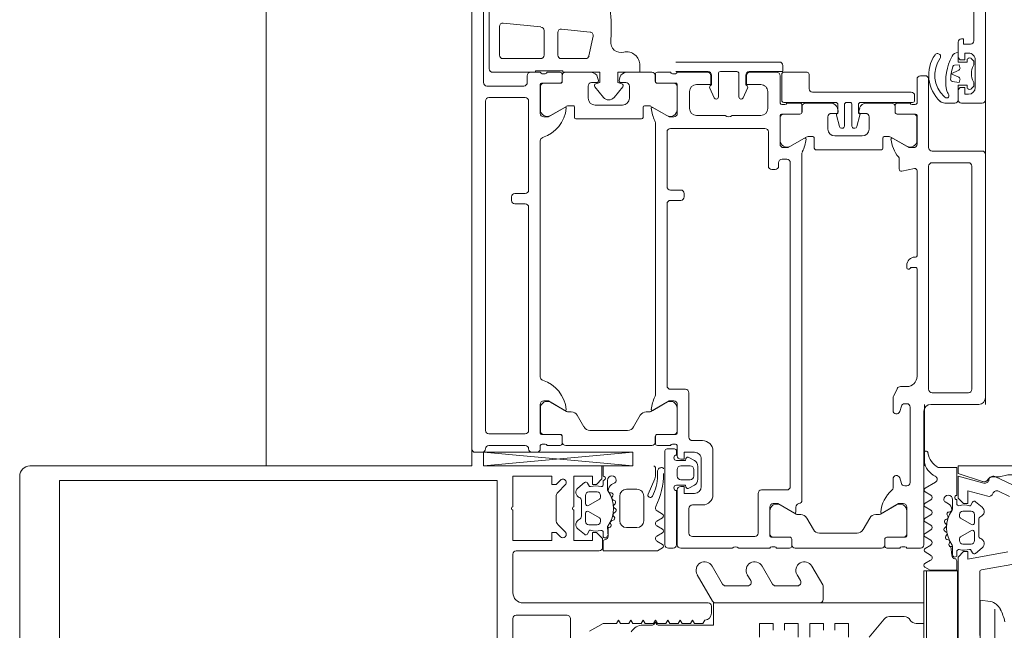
# Model space of a CAD drawing. Header units: centimetres. Extents: x -1737 to 22393, y -8842 to 3838.
# Tile 10 of 65: x -581 to -566, y 1128 to 1137. Entities that reach past the tile are written whole.
import ezdxf

# ---------------------------------------------------------------- set-up
doc = ezdxf.new("R2010")
doc.units = ezdxf.units.CM
for name, color, linetype, lineweight in [('A-DETL-GENF', 92, 'Continuous', 9), ('A-DOOR', 31, 'Continuous', 13), ('A-GLAZ-CWMG', 51, 'Continuous', 13)]:
    doc.layers.add(name, color=color, linetype=linetype, lineweight=lineweight)

# ---------------------------------------------------------------- blocks, each defined once
blk = doc.blocks.new('Schueco_FWS_ADS-75-SimplySmart_out_Family-02 - FWS SI insert unit-2606717-3_piętro I __3_90 m_ - stan projektowany')
at = {"layer": 'A-DETL-GENF'}
for p, q in [((-76.25, 6.6), (76.25, 6.6)), ((75.35, -0.9), (-75.35, -0.9))]:
    blk.add_line(p, q, dxfattribs=at)
at = {"layer": 'A-DOOR'}
for p, q in [((-76.05, 6.45), (-76.05, 6.55)), ((-76, 6.6), (-68.5, 6.6)), ((-76.05, 4.249), (-76.25, 6.43)), ((-75.95, 5.82), (-75.95, 6.35)), ((-75.78, 6.35), (-75.78, 5.82)), ((-70.92, 6.4), (-75.73, 6.4)), ((-70.87, 5.82), (-70.87, 6.35)), ((-70.7, 6.38), (-70.7, 5.84)), ((-69.36, 6.43), (-70.65, 6.43)), ((-69.6, 6.345), (-70.45, 6.345)), ((-70.25, 6.195), (-69.83, 6.195)), ((-70.3, 5.595), (-70.3, 6.145)), ((-69.78, 6.14), (-69.838, 5.59)), ((-72.42, 5.82), (-72.42, 5.97)), ((-72.37, 6.02), (-72.32, 6.02)), ((-72.27, 5.97), (-72.27, 5.82)), ((-75.73, 5.77), (-72.47, 5.77)), ((-72.22, 5.77), (-70.92, 5.77)), ((-70.65, 5.79), (-70.55, 5.79)), ((-76.05, 5.65), (-76.05, 5.72)), ((-70.5, 5.74), (-70.5, 5.6)), ((-75.95, 5.6), (-76, 5.6)), ((-75.95, 5.31), (-75.95, 5.5)), ((-75.93, 5.528), (-75.93, 5.572)), ((-75.791, 5.58), (-75.791, 5.31)), ((-75.79, 5.309), (-75.79, 5.549)), ((-75.35, 5.6), (-75.771, 5.6)), ((-75.74, 5.599), (-75.406, 5.599)), ((-71.5, 5.6), (-74.95, 5.6)), ((-70.679, 5.6), (-71.1, 5.6)), ((-71.044, 5.599), (-70.71, 5.599)), ((-70.66, 5.549), (-70.66, 5.309)), ((-70.659, 5.31), (-70.659, 5.58)), ((-70.52, 5.572), (-70.52, 5.528)), ((-70.5, 5.5), (-70.5, 5.31)), ((-69.888, 5.545), (-70.25, 5.545)), ((-75.319, 5.449), (-75.453, 5.216)), ((-70.997, 5.216), (-71.131, 5.449)), ((-70.25, 5.345), (-69.919, 5.345)), ((-75.95, 3.971), (-75.95, 5.229)), ((-75.821, 5.28), (-75.92, 5.28)), ((-75.9, 5.279), (-75.82, 5.279)), ((-75.46, 5.191), (-75.46, 5.147)), ((-70.99, 5.12), (-70.99, 5.191)), ((-70.63, 5.279), (-70.55, 5.279)), ((-70.53, 5.28), (-70.629, 5.28)), ((-70.5, 5.229), (-70.5, 4.859)), ((-70.3, 4.937), (-70.3, 5.295)), ((-69.87, 5.29), (-69.914, 4.871)), ((-75.51, 5.06), (-75.68, 4.962)), ((-71.18, 4.12), (-71.18, 5.08)), ((-71.16, 5.1), (-71.01, 5.1)), ((-70.7, 4.9), (-70.88, 4.9)), ((-69.974, 4.828), (-70.26, 4.889)), ((-75.73, 4.875), (-75.73, 4.325)), ((-70.98, 4.8), (-70.98, 4.4)), ((-70.714, 4.804), (-70.866, 4.677)), ((-70.65, 4.775), (-70.65, 4.85)), ((-70.574, 4.763), (-70.619, 4.751)), ((-70.866, 4.523), (-70.714, 4.396)), ((-70.65, 4.35), (-70.65, 4.425)), ((-70.619, 4.449), (-70.574, 4.437)), ((-70.5, 4.341), (-70.5, 3.971)), ((-75.68, 4.238), (-75.51, 4.14)), ((-70.88, 4.3), (-70.7, 4.3)), ((-75.46, 4.053), (-75.46, 4.009)), ((-71.01, 4.1), (-71.16, 4.1)), ((-70.99, 4.009), (-70.99, 4.08)), ((-75.95, 3.7), (-75.95, 3.89)), ((-75.92, 3.92), (-75.821, 3.92)), ((-75.82, 3.921), (-75.9, 3.921)), ((-75.791, 3.89), (-75.791, 3.62)), ((-75.79, 3.651), (-75.79, 3.891)), ((-75.453, 3.984), (-75.319, 3.751)), ((-75.217, 3.92), (-71.233, 3.92)), ((-71.131, 3.751), (-70.997, 3.984)), ((-70.66, 3.891), (-70.66, 3.651)), ((-70.659, 3.62), (-70.659, 3.89)), ((-70.55, 3.921), (-70.63, 3.921)), ((-70.629, 3.92), (-70.53, 3.92)), ((-70.5, 3.89), (-70.5, 3.7)), ((-76.03, 3.78), (-77.4, 3.78)), ((-76, 3.64), (-76, 3.75)), ((-72.42, 3.75), (-75.08, 3.75)), ((-71.37, 3.75), (-72.17, 3.75)), ((-77.45, 3.73), (-77.45, 3.66)), ((-77.4, 3.61), (-76.61, 3.61)), ((-77.4, 3.6), (-76.6, 3.6)), ((-76.3, 3.6), (-76.4, 3.6)), ((-76.1, 3.6), (-75.95, 3.6)), ((-76.09, 3.61), (-76.03, 3.61)), ((-75.93, 3.628), (-75.93, 3.672)), ((-75.771, 3.6), (-75.35, 3.6)), ((-75.406, 3.601), (-75.74, 3.601)), ((-75.13, 3.7), (-75.13, 3.48)), ((-72.37, 3.55), (-72.37, 3.7)), ((-72.22, 3.7), (-72.22, 3.55)), ((-71.32, 2.32), (-71.32, 3.7)), ((-71.1, 3.6), (-70.679, 3.6)), ((-70.71, 3.601), (-71.044, 3.601)), ((-70.52, 3.672), (-70.52, 3.628)), ((-70.5, 3.6), (-70.5, 3.16)), ((-70.49, 3.62), (-70.49, 3.15)), ((-70.35, 2.11), (-70.35, 3.62)), ((-77.45, 2.8), (-77.45, 3.55)), ((-76.45, 3.55), (-76.45, 3.41)), ((-76.25, 3.41), (-76.25, 3.55)), ((-72.27, 3.5), (-72.32, 3.5)), ((-77.28, 3.38), (-77.28, 2.47)), ((-76.87, 3.43), (-77.23, 3.43)), ((-76.82, 3.23), (-76.82, 3.38)), ((-76.576, 3.429), (-76.531, 3.35)), ((-76.4, 3.36), (-76.3, 3.36)), ((-76.169, 3.35), (-76.124, 3.429)), ((-75.88, 3.38), (-75.88, 3.23)), ((-75.18, 3.43), (-75.83, 3.43)), ((-71.13, 3.32), (-71.13, 2.9)), ((-70.78, 3.42), (-71.03, 3.42)), ((-76.55, 3.25), (-76.15, 3.25)), ((-76.444, 3.3), (-76.256, 3.3)), ((-76.03, 3.08), (-76.67, 3.08)), ((-70.89, 3.033), (-70.89, 3.03)), ((-70.731, 3.126), (-70.873, 3.06)), ((-70.54, 3.1), (-70.69, 3.1)), ((-70.86, 3), (-70.52, 3)), ((-70.49, 2.97), (-70.49, 2.73)), ((-71.13, 2.8), (-71.13, 2.38)), ((-77.45, 2.25), (-77.45, 2.7)), ((-70.89, 2.67), (-70.89, 2.667)), ((-70.873, 2.64), (-70.731, 2.574)), ((-70.52, 2.7), (-70.86, 2.7)), ((-70.69, 2.6), (-70.54, 2.6)), ((-70.5, 2.54), (-70.5, 2.15)), ((-77.23, 2.42), (-76.65, 2.42)), ((-76.6, 2.37), (-76.6, 2)), ((-77.43, 2.178), (-77.43, 2.222)), ((-77.291, 2.23), (-77.291, 1.96)), ((-77.29, 1.959), (-77.29, 2.199)), ((-76.85, 2.25), (-77.271, 2.25)), ((-77.24, 2.249), (-76.906, 2.249)), ((-71.92, 2.17), (-71.92, 2.22)), ((-71.87, 2.27), (-71.37, 2.27)), ((-71.03, 2.28), (-70.78, 2.28)), ((-77.45, 1.96), (-77.45, 2.15)), ((-76.819, 2.099), (-76.953, 1.866)), ((-71.82, 2.12), (-71.87, 2.12)), ((-71.77, 2), (-71.77, 2.07)), ((-71.129, 2.1), (-71.55, 2.1)), ((-71.494, 2.099), (-71.16, 2.099)), ((-71.11, 2.049), (-71.11, 1.809)), ((-71.109, 1.81), (-71.109, 2.08)), ((-70.97, 2.072), (-70.97, 2.028)), ((-70.55, 2.1), (-70.95, 2.1)), ((-70.94, 2.045), (-70.94, 1.285)), ((-70.53, 2.075), (-70.91, 2.075)), ((-70.5, 1.705), (-70.5, 2.045)), ((-77.45, 0.621), (-77.45, 1.879)), ((-77.321, 1.93), (-77.42, 1.93)), ((-77.4, 1.929), (-77.32, 1.929)), ((-76.85, 1.87), (-76.926, 1.87)), ((-76.55, 1.95), (-71.82, 1.95)), ((-71.447, 1.716), (-71.581, 1.949)), ((-70.95, 2), (-70.95, 1.81)), ((-76.96, 1.841), (-76.96, 1.797)), ((-71.683, 1.78), (-76.75, 1.78)), ((-71.08, 1.779), (-71, 1.779)), ((-70.98, 1.78), (-71.079, 1.78)), ((-70.95, 1.729), (-70.95, 1.359)), ((-77.01, 1.71), (-77.18, 1.612)), ((-71.61, 1.6), (-71.46, 1.6)), ((-71.44, 1.62), (-71.44, 1.691)), ((-70.79, 0.185), (-70.79, 1.625)), ((-70.74, 1.675), (-70.53, 1.675)), ((-77.23, 1.525), (-77.23, 0.975)), ((-71.63, 0.62), (-71.63, 1.58)), ((-71.43, 1.3), (-71.43, 0.9)), ((-71.15, 1.4), (-71.33, 1.4)), ((-71.1, 1.275), (-71.1, 1.35)), ((-71.316, 1.203), (-71.316, 1.19)), ((-71.126, 1.277), (-71.293, 1.232)), ((-71.286, 1.16), (-70.97, 1.16)), ((-71.024, 1.263), (-71.069, 1.251)), ((-71.316, 1.02), (-71.316, 1.007)), ((-70.97, 1.05), (-71.286, 1.05)), ((-70.94, 1.13), (-70.94, 1.08)), ((-77.18, 0.888), (-77.01, 0.79)), ((-71.293, 0.978), (-71.126, 0.933)), ((-71.1, 0.955), (-70.97, 0.955)), ((-71.1, 0.85), (-71.1, 0.925)), ((-71.069, 0.949), (-71.024, 0.937)), ((-70.94, 0.925), (-70.94, 0.165)), ((-71.33, 0.8), (-71.15, 0.8)), ((-70.95, 0.841), (-70.95, 0.471)), ((-76.96, 0.703), (-76.96, 0.659)), ((-76.953, 0.634), (-76.819, 0.401)), ((-71.46, 0.6), (-71.61, 0.6)), ((-71.44, 0.509), (-71.44, 0.58)), ((-77.45, 0.35), (-77.45, 0.54)), ((-77.42, 0.57), (-77.321, 0.57)), ((-77.32, 0.571), (-77.4, 0.571)), ((-77.291, 0.54), (-77.291, 0.27)), ((-77.29, 0.301), (-77.29, 0.541)), ((-76.567, 0.45), (-76.44, 0.45)), ((-75.44, 0.45), (-75.252, 0.45)), ((-75.229, 0.445), (-75.117, 0.387)), ((-71.581, 0.251), (-71.447, 0.484)), ((-77.43, 0.278), (-77.43, 0.322)), ((-76.425, 0.352), (-76.505, 0.328)), ((-75.375, 0.328), (-75.455, 0.352)), ((-75.09, 0.343), (-75.09, 0.25)), ((-71.907, 0.136), (-71.944, 0.324)), ((-71.914, 0.36), (-71.768, 0.36)), ((-71.11, 0.391), (-71.11, 0.151)), ((-71.109, 0.12), (-71.109, 0.39)), ((-71, 0.421), (-71.08, 0.421)), ((-71.079, 0.42), (-70.98, 0.42)), ((-70.95, 0.39), (-70.95, 0.2)), ((-77.45, 0.05), (-77.45, 0.25)), ((-77.271, 0.25), (-76.85, 0.25)), ((-76.906, 0.251), (-77.24, 0.251)), ((-76.54, 0.28), (-76.54, 0.25)), ((-76.49, 0.2), (-75.39, 0.2)), ((-75.34, 0.25), (-75.34, 0.28)), ((-73.355, 0.25), (-73.32, 0.25)), ((-70.97, 0.172), (-70.97, 0.128)), ((-75.45, 0), (-77.4, 0)), ((-74.94, 0.1), (-73.37, 0.1)), ((-73.2, 0.13), (-73.2, 0.12)), ((-73.18, 0.1), (-71.936, 0.1)), ((-71.55, 0.1), (-71.129, 0.1)), ((-71.16, 0.101), (-71.494, 0.101)), ((-70.95, 0.1), (-70.6, 0.1)), ((-70.91, 0.135), (-70.84, 0.135)), ((-70.55, 0.05), (-70.55, -0.02)), ((-75.35, -0.8), (-75.35, -0.1)), ((-75.18, -0.12), (-75.18, -0.65)), ((-71.87, -0.07), (-75.13, -0.07)), ((-71.82, -0.65), (-71.82, -0.12)), ((-71.65, -0.12), (-71.65, -0.85)), ((-70.6, -0.07), (-71.6, -0.07)), ((-70.95, -0.85), (-70.95, -0.55)), ((-70.9, -0.5), (-70.77, -0.5)), ((-70.27, -0.5), (-70.06, -0.5)), ((-75.13, -0.7), (-71.87, -0.7)), ((-70.738, -0.697), (-70.714, -0.721)), ((-70.326, -0.721), (-70.302, -0.697)), ((-70.72, -0.75), (-70.32, -0.75)), ((-70.693, -0.73), (-70.663, -0.73)), ((-70.377, -0.73), (-70.347, -0.73)), ((-70.04, -0.73), (-68.75, -0.73)), ((-71.7, -0.9), (-75.25, -0.9)), ((-59.1, -0.9), (-70.9, -0.9))]:
    blk.add_line(p, q, dxfattribs=at)
at = {"layer": 'A-DOOR', "flags": 128}
for points in [[(-76.25, 4.249), (-76.25, 6.43), (-76.05, 6.43), (-76.05, 4.249), (-76.25, 4.249), (-76.05, 6.43)], [(-70.5, 6.295), (-70.5, 5.67), (-70.48, 5.67), (-70.48, 5.27), (-70.5, 5.27), (-70.5, 4.73), (-70.65, 4.73), (-70.666, 4.789)], [(-75.438, 5.241), (-75.3, 5.48), (-75.3, 5.55)], [(-71.15, 5.55), (-71.15, 5.48), (-71.012, 5.241)], [(-70.666, 4.411), (-70.65, 4.47), (-70.5, 4.47), (-70.5, 4.145), (-70.4, 4.145)], [(-75.3, 3.65), (-75.3, 3.72), (-75.438, 3.959)], [(-71.012, 3.959), (-71.15, 3.72), (-71.15, 3.65)], [(-76.53, 3.61), (-76.53, 3.48), (-76.558, 3.473)], [(-76.142, 3.473), (-76.17, 3.48), (-76.17, 3.61)], [(-76.55, 3.55), (-76.55, 3.5), (-76.65, 3.5), (-76.65, 3.35)], [(-76.05, 3.35), (-76.05, 3.5), (-76.15, 3.5), (-76.15, 3.55)], [(-70.55, 3.11), (-70.68, 3.11), (-70.68, 3.32)], [(-70.68, 2.38), (-70.68, 2.59), (-70.55, 2.59)], [(-70.49, 2.55), (-70.49, 2.06), (-70.4, 2.06)], [(-76.938, 1.891), (-76.8, 2.13), (-76.8, 2.2)], [(-71.6, 2.05), (-71.6, 1.98), (-71.462, 1.741)], [(-70.97, 1.255), (-71.1, 1.255), (-71.101, 1.261)], [(-76.8, 0.3), (-76.8, 0.37), (-76.938, 0.609)], [(-71.462, 0.459), (-71.6, 0.22), (-71.6, 0.15)], [(-73.35, 0.12), (-73.35, 0.182), (-73.369, 0.209), (-73.375, 0.23)], [(-70.95, -0.306), (-70.95, -0.315), (-70.95, -0.45)], [(-70.9, -0.5), (-70.69, -0.5), (-70.69, -0.63), (-70.72, -0.63)], [(-70.72, -0.55), (-70.72, -0.6), (-70.82, -0.6), (-70.82, -0.65)], [(-70.32, -0.63), (-70.35, -0.63), (-70.35, -0.5), (-70.21, -0.5)], [(-70.22, -0.65), (-70.22, -0.6), (-70.32, -0.6), (-70.32, -0.55)], [(-70.01, -0.55), (-70.01, -0.58), (-70.09, -0.58), (-70.09, -0.68)]]:
    blk.add_lwpolyline(points, dxfattribs=at)
for points in [[(-70.633, -0.415), (-70.65, -0.513), (-70.61, -0.527), (-70.65, -0.513)], [(-70.573, -0.512), (-70.52, -0.399), (-70.467, -0.512), (-70.52, -0.399)], [(-70.43, -0.527), (-70.39, -0.513), (-70.396, -0.449), (-70.39, -0.513)]]:
    blk.add_lwpolyline(points, close=True, dxfattribs=at)
at = {"layer": 'A-DOOR'}
for centre, radius, start, end in [((-76, 6.55), 0.05, 90, 180), ((-76, 6.45), 0.05, 180, 270), ((-76, 6.35), 0.05, 0, 90), ((-75.73, 6.35), 0.05, 90, 180), ((-70.92, 6.35), 0.05, 0, 90), ((-70.65, 6.38), 0.05, 90, 180), ((-70.45, 6.295), 0.05, 90, 180), ((-70.25, 6.145), 0.05, 90, 180), ((-69.83, 6.145), 0.05, 354, 90), ((-72.37, 5.97), 0.05, 90, 180), ((-72.32, 5.97), 0.05, 0, 90), ((-76, 5.72), 0.05, 90, 180), ((-76, 5.82), 0.05, 270, 0), ((-75.73, 5.82), 0.05, 180, 270), ((-72.47, 5.82), 0.05, 270, 0), ((-72.22, 5.82), 0.05, 180, 270), ((-70.92, 5.82), 0.05, 270, 0), ((-70.65, 5.84), 0.05, 180, 270), ((-70.55, 5.74), 0.05, 0, 90), ((-76, 5.65), 0.05, 180, 270), ((-75.96, 5.572), 0.03, 0, 70.5288), ((-75.96, 5.528), 0.03, 289.4712, 0), ((-75.771, 5.58), 0.02, 90, 180), ((-75.74, 5.549), 0.05, 90, 180), ((-75.474, 5.718), 0.5, 275.6226, 342.2516), ((-75.406, 5.499), 0.1, 330, 90), ((-75.35, 5.55), 0.05, 0, 90), ((-74.95, 5.55), 0.05, 90, 162.2516), ((-71.5, 5.55), 0.05, 17.7484, 90), ((-70.976, 5.718), 0.5, 197.7484, 264.3774), ((-71.1, 5.55), 0.05, 90, 180), ((-71.044, 5.499), 0.1, 90, 210), ((-70.71, 5.549), 0.05, 0, 90), ((-70.679, 5.58), 0.02, 0, 90), ((-70.49, 5.572), 0.03, 109.4712, 180), ((-70.49, 5.528), 0.03, 180, 250.5288), ((-70.25, 5.595), 0.05, 180, 270), ((-69.888, 5.595), 0.05, 270, 354), ((-70.25, 5.295), 0.05, 90, 180), ((-69.919, 5.295), 0.05, 354, 90), ((-75.92, 5.31), 0.03, 180, 270), ((-75.9, 5.229), 0.05, 90, 180), ((-75.821, 5.31), 0.03, 270, 0), ((-75.82, 5.309), 0.03, 270, 0), ((-75.41, 5.191), 0.05, 150, 180), ((-75.426, 5.234), 0.0138, 150, 275.6226), ((-71.024, 5.234), 0.0138, 264.3774, 30), ((-71.04, 5.191), 0.05, 0, 30), ((-70.63, 5.309), 0.03, 180, 270), ((-70.629, 5.31), 0.03, 180, 270), ((-70.55, 5.229), 0.05, 0, 90), ((-70.53, 5.31), 0.03, 270, 0), ((-75.56, 5.147), 0.1, 300, 0), ((-71.16, 5.08), 0.02, 90, 180), ((-71.01, 5.12), 0.02, 270, 0), ((-75.63, 4.875), 0.1, 120, 180), ((-70.88, 4.8), 0.1, 90, 180), ((-70.7, 4.85), 0.05, 0, 90), ((-70.25, 4.937), 0.05, 180, 258), ((-70.695, 4.781), 0.03, 14.9951, 130), ((-70.625, 4.775), 0.025, 180, 285), ((-70.6, 4.859), 0.1, 285, 360), ((-69.963, 4.877), 0.05, 258, 354), ((-70.802, 4.6), 0.1, 130, 230), ((-69.885, 7.062), 2.5, 273.2163, 283.531), ((-70.059, 4.423), 0.15, 84.6048, 195.6887), ((-69.857, 6.563), 2, 264.6048, 273.2163), ((-75.63, 4.325), 0.1, 180, 240), ((-70.88, 4.4), 0.1, 180, 270), ((-70.695, 4.419), 0.03, 230, 345.0049), ((-70.7, 4.35), 0.05, 270, 0), ((-70.625, 4.425), 0.025, 75, 180), ((-70.6, 4.341), 0.1, 0, 75), ((-70.4, 4.345), 0.2, 270, 10.6504), ((-75.56, 4.053), 0.1, 0, 60), ((-71.16, 4.12), 0.02, 180, 270), ((-71.01, 4.08), 0.02, 0, 90), ((-75.9, 3.971), 0.05, 180, 270), ((-75.92, 3.89), 0.03, 90, 180), ((-75.821, 3.89), 0.03, 0, 90), ((-75.82, 3.891), 0.03, 0, 90), ((-75.41, 4.009), 0.05, 180, 210), ((-75.426, 3.966), 0.0138, 84.6714, 210), ((-75.471, 3.482), 0.5, 62.5097, 84.6714), ((-75.217, 3.97), 0.05, 242.5097, 270), ((-71.233, 3.97), 0.05, 270, 297.4903), ((-70.979, 3.482), 0.5, 95.3286, 117.4903), ((-71.024, 3.966), 0.0138, 330, 95.3286), ((-71.04, 4.009), 0.05, 330, 0), ((-70.63, 3.891), 0.03, 90, 180), ((-70.629, 3.89), 0.03, 90, 180), ((-70.55, 3.971), 0.05, 270, 0), ((-70.53, 3.89), 0.03, 0, 90), ((-77.4, 3.73), 0.05, 90, 180), ((-76.03, 3.75), 0.03, 0, 90), ((-75.406, 3.701), 0.1, 270, 30), ((-75.08, 3.7), 0.05, 90, 180), ((-72.42, 3.7), 0.05, 0, 90), ((-72.17, 3.7), 0.05, 90, 180), ((-71.37, 3.7), 0.05, 0, 90), ((-71.044, 3.701), 0.1, 150, 270), ((-77.4, 3.66), 0.05, 180, 270), ((-77.4, 3.55), 0.05, 90, 180), ((-76.57, 3.61), 0.04, 0, 180), ((-76.6, 3.55), 0.05, 0, 90), ((-76.4, 3.55), 0.05, 90, 180), ((-76.3, 3.55), 0.05, 0, 90), ((-76.13, 3.61), 0.04, 0, 180), ((-76.1, 3.55), 0.05, 90, 180), ((-76.03, 3.64), 0.03, 270, 0), ((-75.96, 3.672), 0.03, 0, 70.5288), ((-75.96, 3.628), 0.03, 289.4712, 360), ((-75.771, 3.62), 0.02, 180, 270), ((-75.74, 3.651), 0.05, 180, 270), ((-75.35, 3.65), 0.05, 270, 0), ((-71.1, 3.65), 0.05, 180, 270), ((-70.71, 3.651), 0.05, 270, 0), ((-70.679, 3.62), 0.02, 270, 0), ((-70.49, 3.672), 0.03, 109.4712, 180), ((-70.49, 3.628), 0.03, 180, 250.5288), ((-76.55, 3.444), 0.03, 105, 210), ((-76.15, 3.444), 0.03, 330, 75), ((-75.18, 3.48), 0.05, 270, 0), ((-72.32, 3.55), 0.05, 180, 270), ((-72.27, 3.55), 0.05, 270, 0), ((-77.23, 3.38), 0.05, 90, 180), ((-76.87, 3.38), 0.05, 0, 90), ((-76.55, 3.35), 0.1, 180, 270), ((-76.444, 3.4), 0.1, 210, 270), ((-76.4, 3.41), 0.05, 180, 270), ((-76.3, 3.41), 0.05, 270, 0), ((-76.256, 3.4), 0.1, 270, 330), ((-76.15, 3.35), 0.1, 270, 0), ((-75.83, 3.38), 0.05, 90, 180), ((-71.03, 3.32), 0.1, 90, 180), ((-70.78, 3.32), 0.1, 0, 90), ((-76.67, 3.23), 0.15, 180, 270), ((-76.03, 3.23), 0.15, 270, 0), ((-70.86, 3.033), 0.03, 115, 180), ((-70.86, 3.03), 0.03, 180, 270), ((-70.718, 3.099), 0.03, 21.7118, 115), ((-70.55, 3.16), 0.05, 270, 0), ((-70.54, 3.15), 0.05, 270, 360), ((-71.077, 2.85), 0.0725, 136.3972, 223.6028), ((-70.52, 2.97), 0.03, 0, 90), ((-77.502, 2.75), 0.0725, 316.3972, 43.6028), ((-70.86, 2.67), 0.03, 90, 180), ((-70.86, 2.667), 0.03, 180, 245), ((-70.718, 2.601), 0.03, 245, 338.2882), ((-70.55, 2.54), 0.05, 360, 90), ((-70.54, 2.55), 0.05, 0, 90), ((-70.52, 2.73), 0.03, 270, 360), ((-77.23, 2.47), 0.05, 180, 270), ((-76.65, 2.37), 0.05, 360, 90), ((-71.37, 2.32), 0.05, 270, 0), ((-71.03, 2.38), 0.1, 180, 270), ((-70.78, 2.38), 0.1, 270, 0), ((-77.46, 2.222), 0.03, 0, 70.5288), ((-77.46, 2.178), 0.03, 289.4712, 360), ((-77.271, 2.23), 0.02, 90, 180), ((-77.24, 2.199), 0.05, 90, 180), ((-76.906, 2.149), 0.1, 330, 90), ((-76.85, 2.2), 0.05, 0, 90), ((-71.87, 2.22), 0.05, 90, 180), ((-71.87, 2.17), 0.05, 180, 270), ((-71.82, 2.07), 0.05, 0, 90), ((-71.55, 2.05), 0.05, 90, 180), ((-71.494, 1.999), 0.1, 90, 210), ((-71.16, 2.049), 0.05, 0, 90), ((-71.129, 2.08), 0.02, 0, 90), ((-70.94, 2.072), 0.03, 109.4712, 180), ((-70.94, 2.028), 0.03, 180, 250.5288), ((-70.91, 2.045), 0.03, 90, 180), ((-70.55, 2.15), 0.05, 270, 0), ((-70.53, 2.045), 0.03, 0, 90), ((-70.4, 2.11), 0.05, 270, 360), ((-77.42, 1.96), 0.03, 180, 270), ((-77.4, 1.879), 0.05, 90, 180), ((-77.321, 1.96), 0.03, 270, 0), ((-77.32, 1.959), 0.03, 270, 0), ((-76.926, 1.884), 0.0138, 150, 270), ((-76.85, 1.82), 0.05, 5.7392, 90), ((-76.55, 2), 0.05, 180, 270), ((-71.82, 2), 0.05, 270, 0), ((-77.06, 1.797), 0.1, 300, 0), ((-76.91, 1.841), 0.05, 150, 180), ((-76.75, 1.83), 0.05, 185.7392, 270), ((-71.683, 1.73), 0.05, 62.5097, 90), ((-71.429, 2.218), 0.5, 242.5097, 264.6714), ((-71.474, 1.734), 0.0138, 264.6714, 30), ((-71.08, 1.809), 0.03, 180, 270), ((-71.079, 1.81), 0.03, 180, 270), ((-71, 1.729), 0.05, 0, 90), ((-70.98, 1.81), 0.03, 270, 0), ((-77.13, 1.525), 0.1, 120, 180), ((-71.61, 1.58), 0.02, 90, 180), ((-71.46, 1.62), 0.02, 270, 0), ((-71.49, 1.691), 0.05, 0, 30), ((-70.74, 1.625), 0.05, 90, 180), ((-70.53, 1.705), 0.03, 270, 0), ((-71.33, 1.3), 0.1, 90, 180), ((-71.15, 1.35), 0.05, 0, 90), ((-71.05, 1.359), 0.1, 285, 360), ((-71.286, 1.203), 0.03, 105, 180), ((-71.286, 1.19), 0.03, 180, 270), ((-71.121, 1.258), 0.02, 10, 105), ((-71.075, 1.275), 0.025, 180, 285), ((-70.97, 1.285), 0.03, 270, 0), ((-70.97, 1.13), 0.03, 360, 90), ((-71.286, 1.02), 0.03, 90, 180), ((-71.286, 1.007), 0.03, 180, 255), ((-70.97, 1.08), 0.03, 270, 0), ((-77.13, 0.975), 0.1, 180, 240), ((-71.33, 0.9), 0.1, 180, 270), ((-71.121, 0.952), 0.02, 255, 350), ((-71.075, 0.925), 0.025, 75, 180), ((-71.05, 0.841), 0.1, 0, 75), ((-70.97, 0.925), 0.03, 0, 90), ((-77.06, 0.703), 0.1, 0, 60), ((-71.15, 0.85), 0.05, 270, 0), ((-77.4, 0.621), 0.05, 180, 270), ((-76.91, 0.659), 0.05, 180, 210), ((-76.926, 0.616), 0.0138, 84.0801, 210), ((-76.976, 0.133), 0.5, 41.9139, 84.0801), ((-71.61, 0.62), 0.02, 180, 270), ((-71.46, 0.58), 0.02, 0, 90), ((-77.42, 0.54), 0.03, 90, 180), ((-77.321, 0.54), 0.03, 360, 90), ((-77.32, 0.541), 0.03, 0, 90), ((-76.567, 0.5), 0.05, 221.9139, 270), ((-76.44, 0.4), 0.05, 287, 90), ((-75.44, 0.4), 0.05, 90, 253), ((-75.252, 0.4), 0.05, 63, 90), ((-71.422, -0.017), 0.5, 96.1407, 129.0364), ((-71.474, 0.466), 0.0138, 330, 96.1407), ((-71.49, 0.509), 0.05, 330, 0), ((-71, 0.471), 0.05, 270, 360), ((-77.46, 0.322), 0.03, 0, 70.5288), ((-77.24, 0.301), 0.05, 180, 270), ((-76.906, 0.351), 0.1, 270, 30), ((-76.85, 0.3), 0.05, 270, 0), ((-76.49, 0.28), 0.05, 107, 180), ((-75.39, 0.28), 0.05, 0, 73), ((-75.14, 0.343), 0.05, 0, 63), ((-71.914, 0.33), 0.03, 90, 191), ((-71.768, 0.41), 0.05, 270, 309.0364), ((-71.08, 0.391), 0.03, 90, 180), ((-71.079, 0.39), 0.03, 90, 180), ((-70.98, 0.39), 0.03, 0, 90), ((-77.46, 0.278), 0.03, 289.4712, 0), ((-77.271, 0.27), 0.02, 180, 270), ((-76.49, 0.25), 0.05, 180, 270), ((-75.39, 0.25), 0.05, 270, 0), ((-74.94, 0.25), 0.15, 180, 270), ((-73.355, 0.23), 0.02, 90, 180), ((-73.355, 0.223), 0.02, 180, 225), ((-73.37, 0.182), 0.02, 0, 45), ((-73.32, 0.13), 0.12, 0, 90), ((-71.55, 0.15), 0.05, 180, 270), ((-71.494, 0.201), 0.1, 150, 270), ((-71.16, 0.151), 0.05, 270, 0), ((-70.94, 0.172), 0.03, 109.4712, 180), ((-70.91, 0.165), 0.03, 180, 270), ((-70.84, 0.185), 0.05, 270, 360), ((-77.4, 0.05), 0.05, 180, 270), ((-75.45, -0.1), 0.1, 0, 90), ((-73.37, 0.12), 0.02, 270, 0), ((-73.18, 0.12), 0.02, 180, 270), ((-71.936, 0.13), 0.03, 270, 11), ((-71.129, 0.12), 0.02, 270, 360), ((-70.94, 0.128), 0.03, 180, 250.5288), ((-70.6, 0.05), 0.05, 0, 90), ((-75.13, -0.12), 0.05, 90, 180), ((-71.87, -0.12), 0.05, 0, 90), ((-71.6, -0.12), 0.05, 90, 180), ((-70.541, -0.589), 0.519, 55.1415, 137.6099), ((-70.6, -0.02), 0.05, 270, 0), ((-70.85, -0.306), 0.1, 137.6099, 180), ((-70.541, -0.589), 0.429, 55.1415, 136.838), ((-70.27, -0.2), 0.045, 235.1415, 55.1415), ((-70.42, -0.329), 0.53, 178.4896, 180), ((-70.844, -0.335), 0.03, 153.1107, 257.3108), ((-70.773, -0.371), 0.11, 136.838, 153.1107), ((-70.84, -0.315), 0.05, 257.3108, 310.6602), ((-70.742, -0.429), 0.1, 99.1542, 130.6602), ((-70.632, -1.11), 0.79, 62.1358, 99.1542), ((-70.603, -0.421), 0.03, 87.5718, 170), ((-70.603, -0.421), 0.03, 87.5718, 170), ((-70.632, -1.11), 0.72, 81.0115, 87.5718), ((-70.632, -1.11), 0.72, 81.0115, 87.5718), ((-70.632, -1.11), 0.72, 72.5402, 81.0115), ((-70.632, -1.11), 0.72, 72.5402, 81.0115), ((-70.425, -0.452), 0.03, 5, 72.5402), ((-70.425, -0.452), 0.03, 5, 72.5402), ((-70.31, -0.5), 0.1, 360, 62.1358), ((-70.9, -0.45), 0.05, 180, 270), ((-70.9, -0.55), 0.05, 90, 180), ((-70.77, -0.55), 0.05, 0, 90), ((-70.6, -0.499), 0.03, 250, 335), ((-70.6, -0.499), 0.03, 250, 335), ((-70.44, -0.499), 0.03, 205, 290), ((-70.44, -0.499), 0.03, 205, 290), ((-70.27, -0.55), 0.05, 90, 180), ((-70.06, -0.55), 0.05, 0, 90), ((-75.13, -0.65), 0.05, 180, 270), ((-71.87, -0.65), 0.05, 270, 0), ((-70.72, -0.65), 0.1, 180, 270), ((-70.71, -0.669), 0.04, 104.4775, 225), ((-70.52, -0.955), 0.26, 62.5107, 117.4893), ((-70.33, -0.669), 0.04, 315, 75.5225), ((-70.32, -0.65), 0.1, 270, 0), ((-70.04, -0.68), 0.05, 180, 270), ((-75.25, -0.8), 0.1, 180, 270), ((-71.7, -0.85), 0.05, 270, 0), ((-70.9, -0.85), 0.05, 180, 270), ((-70.693, -0.7), 0.03, 225, 270), ((-70.663, -0.68), 0.05, 270, 297.4893), ((-70.377, -0.68), 0.05, 242.5107, 270), ((-70.347, -0.7), 0.03, 270, 315)]:
    blk.add_arc(centre, radius, start, end, dxfattribs=at)
blk = doc.blocks.new('Rectangular Mullion - Schueco_FWS-50-SI_Tran_CovCap-20mm_Tran-55mm-2606714-3_piętro I __3_90 m_ - stan projektowany')
at = {"layer": 'A-GLAZ-CWMG', "lineweight": 9}
for p, q in [((-577.233, 1130.826), (-577.233, 1222.527)), ((-567.623, 1131.726), (-567.623, 1130.826))]:
    blk.add_line(p, q, dxfattribs=at)
blk = doc.blocks.new('Rectangular Mullion - SI_CovCap-20mm_Mull-85mm-V17-3_piętro I __3_90 m_ - stan projektowany')
at = {"layer": 'A-DETL-GENF'}
for p, q in [((2.35, 13.2), (-2.35, 13.2)), ((2.5, 11.668), (2.5, 13.05)), ((2.29, 12.2), (2.29, 6.54)), ((2.5, 12.2), (2.5, 6.6)), ((-0.27, 6), (0.27, 6)), ((0.32, 5.95), (0.32, 5.21)), ((1.26, 4.74), (1.26, 5.95)), ((0.5, 5.85), (0.5, 3.15)), ((1.536, 5.235), (1.642, 5.341)), ((1.713, 5.37), (2.047, 5.37)), ((2.118, 5.341), (2.224, 5.235)), ((0.27, 5.16), (-0.27, 5.16)), ((1.502, 4.954), (1.584, 5.051)), ((2.176, 5.051), (2.258, 4.954)), ((1.64, 4.77), (1.64, 4.89)), ((1.69, 4.94), (1.81, 4.94)), ((1.836, 4.895), (1.744, 4.735)), ((1.765, 5), (1.995, 5)), ((2.016, 4.735), (1.924, 4.895)), ((1.95, 4.94), (2.07, 4.94)), ((2.12, 4.89), (2.12, 4.77)), ((1.464, 4.68), (1.529, 4.68)), ((1.718, 4.72), (1.69, 4.72)), ((2.07, 4.72), (2.042, 4.72)), ((2.29, 4.62), (2.162, 4.62)), ((2.23, 4.68), (2.29, 4.68)), ((2.35, 4.68), (2.5, 4.68)), ((1.646, 4.568), (1.659, 4.575)), ((1.702, 4.556), (1.707, 4.536)), ((1.756, 4.521), (1.767, 4.531)), ((1.816, 4.523), (1.826, 4.506)), ((1.877, 4.504), (1.885, 4.517)), ((1.933, 4.522), (1.948, 4.508)), ((1.997, 4.52), (2.002, 4.533)), ((2.048, 4.551), (2.066, 4.54)), ((2.107, 4.562), (2.108, 4.577)), ((2.227, 4.559), (2.255, 4.51)), ((1.6, 4.19), (1.6, 4.34)), ((1.7, 4.44), (2.06, 4.44)), ((2.16, 4.34), (2.16, 4.19)), ((0.175, 3.96), (0.175, 4.099)), ((2.06, 4.09), (1.7, 4.09)), ((2.31, 3.929), (2.089, 4.027)), ((0.21, 3.929), (0.185, 3.943)), ((0.185, 3.897), (0.21, 3.911)), ((1.404, 3.899), (1.355, 3.815)), ((1.524, 3.815), (1.475, 3.899)), ((1.625, 3.899), (1.576, 3.815)), ((1.744, 3.815), (1.696, 3.899)), ((1.843, 3.895), (1.796, 3.815)), ((2.48, 3.92), (2.351, 3.92)), ((2.355, 3.89), (2.416, 3.89)), ((2.476, 3.83), (2.476, 3.82)), ((0.912, 3.308), (0.525, 3.084)), ((0.45, 3.1), (0.35, 3.1)), ((0.5, 3.041), (0.5, 1.52)), ((0.775, 2.94), (1.037, 3.092)), ((0.75, 2.571), (0.75, 2.897)), ((0.912, 2.578), (0.825, 2.528)), ((0.775, 2.21), (1.037, 2.362)), ((0.75, 1.845), (0.75, 2.167)), ((0.912, 1.852), (0.825, 1.802)), ((0.762, 1.477), (1.037, 1.636)), ((0.55, 1.47), (0.737, 1.47)), ((0.3, 0.502), (0.3, 0.287)), ((1.075, -0.016), (1.123, -0.099)), ((1.196, -0.098), (1.244, -0.017)), ((1.296, -0.017), (1.345, -0.103)), ((1.414, -0.103), (1.464, -0.017)), ((1.516, -0.017), (1.565, -0.102)), ((1.634, -0.103), (1.684, -0.017)), ((1.736, -0.017), (1.785, -0.102)), ((1.853, -0.102), (1.903, -0.017)), ((1.955, -0.017), (2.005, -0.102)), ((2.073, -0.102), (2.124, -0.017)), ((2.175, -0.018), (2.263, -0.17)), ((1.379, -0.375), (1.366, -0.368)), ((1.427, -0.336), (1.422, -0.356)), ((1.487, -0.331), (1.476, -0.321)), ((1.546, -0.306), (1.536, -0.323)), ((1.605, -0.317), (1.597, -0.304)), ((1.668, -0.308), (1.653, -0.322)), ((1.722, -0.333), (1.717, -0.32)), ((1.786, -0.34), (1.768, -0.351)), ((1.828, -0.377), (1.827, -0.362)), ((1.882, -0.42), (2.01, -0.42)), ((1.975, -0.31), (1.947, -0.359)), ((1.249, -0.48), (1.184, -0.48)), ((1.36, -0.57), (1.36, -0.69)), ((1.438, -0.52), (1.41, -0.52)), ((1.556, -0.695), (1.464, -0.535)), ((1.736, -0.535), (1.644, -0.695)), ((1.79, -0.52), (1.762, -0.52)), ((1.84, -0.69), (1.84, -0.57)), ((2.01, -0.48), (1.95, -0.48)), ((0.025, -0.815), (0.953, -0.815)), ((0.982, -0.84), (1.09, -1.449)), ((1.304, -0.851), (1.222, -0.754)), ((1.41, -0.74), (1.53, -0.74)), ((1.715, -0.8), (1.485, -0.8)), ((1.67, -0.74), (1.79, -0.74)), ((1.978, -0.754), (1.896, -0.851)), ((0.408, -1.036), (-0.408, -1.036)), ((2.131, -1.089), (2.055, -1.252)), ((2.145, -1.461), (2.344, -1.034))]:
    blk.add_line(p, q, dxfattribs=at)
at = {"layer": 'A-DETL-GENF', "flags": 128}
for points in [[(2.29, 11.668), (2.29, 12.62), (-2.29, 12.62), (-2.29, 11.668)], [(2.29, 6.7), (2.29, 6.379), (2.29, 6.23), (1.12, 6.23), (-1.12, 6.23), (-2.29, 6.23), (-2.29, 6.379), (-2.29, 6.7)], [(1.21, 6), (1.12, 6), (0.65, 6)], [(1.855, 6), (1.41, 6), (1.41, 5.43), (1.53, 5.43), (1.53, 5.37), (1.465, 5.305)], [(2.295, 5.305), (2.23, 5.37), (2.23, 5.43), (2.35, 5.43), (2.35, 6), (1.905, 6)], [(1.855, 5.11), (1.41, 5.11), (1.41, 4.84), (1.53, 4.84), (1.53, 4.78), (1.44, 4.69), (1.31, 4.69)], [(2.5, 4.7), (2.31, 4.7), (2.23, 4.78), (2.23, 4.84), (2.35, 4.84), (2.35, 5.11), (1.905, 5.11)], [(1.56, 4.867), (1.56, 4.88), (1.51, 4.909)], [(2.25, 4.909), (2.2, 4.88), (2.2, 4.867)], [(0.25, 3.2), (0.2, 3.229), (0.2, 3.351), (0.25, 3.38), (0.2, 3.409), (0.2, 3.531), (0.25, 3.56), (0.2, 3.589), (0.2, 3.711), (0.25, 3.74), (0.2, 3.769), (0.2, 3.891), (0.25, 3.92), (0.2, 3.949), (0.2, 4.071), (0.25, 4.1), (0.2, 4.129), (0.2, 4.251), (0.25, 4.28), (0.2, 4.309), (0.2, 4.431), (0.25, 4.46), (0.2, 4.489), (0.2, 4.684), (0.087, 4.88)], [(1.303, 3.815), (1.26, 3.89), (1.26, 4.68), (1.395, 4.68)], [(1.605, 4.62), (1.475, 4.61), (1.602, 4.61), (1.602, 4.594)], [(0, 2.4), (0.2, 2.4), (0.2, 2.2), (0.1, 2.2)], [(0.1, 2.033), (0.2, 2.033), (0.2, 1.833), (0, 1.833)], [(0, 1.666), (0.2, 1.666), (0.2, 1.466), (0.1, 1.466)], [(0.1, 1.3), (0.2, 1.3), (0.2, 1.1), (0, 1.1)], [(0, 0.8), (0.264, 0.578)], [(0.2, 0.113), (0.2, 0), (0.5, 0), (0.5, 3.07), (0.175, 3.07), (0.175, 3.88)], [(1.115, -0.48), (0.98, -0.48), (0.98, -0.09), (1.023, -0.016)], [(2.48, -0.211), (2.48, -0.48), (2.07, -0.48)], [(1.203, -0.42), (1.325, -0.42), (1.322, -0.394), (1.195, -0.41)], [(1.244, -1.227), (1.14, -0.64), (1.25, -0.64), (1.25, -0.58), (1.17, -0.5), (-1.17, -0.5), (-1.25, -0.58), (-1.25, -0.64), (-1.14, -0.64), (-1.244, -1.227)], [(2.25, -0.874), (2.35, -0.5), (2.03, -0.5), (1.95, -0.58), (1.95, -0.64), (2.136, -0.64), (2.058, -0.934)], [(2.273, -0.858), (2.39, -0.5), (2.5, -0.5), (2.5, -2.35)], [(1.23, -0.709), (1.28, -0.68), (1.28, -0.667)], [(1.92, -0.667), (1.92, -0.68), (1.97, -0.709)], [(0.52, -0.974), (0.54, -0.821), (-0.54, -0.821), (-0.52, -0.974)], [(2.37, -1.54), (2.37, -1.224), (2.34, -1.106), (2.34, -1.001)]]:
    blk.add_lwpolyline(points, dxfattribs=at)
for points in [[(0.97, 0), (-0.97, 0), (-0.97, -0.04), (0.97, -0.04)], [(0.97, -0.04), (-0.97, -0.04), (-0.97, -0.49), (0.97, -0.49)]]:
    blk.add_lwpolyline(points, close=True, dxfattribs=at)
at = {"layer": 'A-DETL-GENF'}
for centre, radius, start, end in [((2.35, 13.05), 0.15, 360, 90), ((0.27, 5.95), 0.05, 0, 90), ((0.65, 5.85), 0.15, 90, 180), ((1.21, 5.95), 0.05, 0, 90), ((1.88, 5.994), 0.0256, 12.6804, 167.3196), ((1.713, 5.27), 0.1, 90, 135), ((2.047, 5.27), 0.1, 45, 90), ((0.27, 5.21), 0.05, 270, 0), ((1.501, 5.27), 0.05, 135, 315), ((2.259, 5.27), 0.05, 225, 45), ((1.645, 5), 0.08, 22.625, 139.9992), ((1.88, 5.104), 0.0256, 12.6804, 167.3196), ((2.115, 5), 0.08, 39.9989, 157.3866), ((1.525, 4.935), 0.03, 139.9909, 240.0039), ((1.69, 4.89), 0.05, 90.0114, 179.993), ((1.765, 5.05), 0.05, 202.6231, 270.0034), ((1.81, 4.91), 0.03, 330.0049, 90.0035), ((1.95, 4.91), 0.03, 89.9958, 210.0047), ((1.995, 5.05), 0.05, 270.0026, 337.3798), ((2.07, 4.89), 0.05, 359.9921, 90.0123), ((2.235, 4.935), 0.03, 300.0072, 39.9919), ((1.864, 4.789), 0.314, 165.5192, 193.1998), ((1.69, 4.77), 0.05, 180.0113, 269.9932), ((2.07, 4.77), 0.05, 269.992, 0.0125), ((1.896, 4.789), 0.314, 345.5001, 14.5043), ((1.31, 4.74), 0.05, 180, 270), ((1.395, 4.65), 0.03, 7.1907, 89.9992), ((1.475, 4.66), 0.05, 187.1759, 270.0111), ((1.483, 4.653), 0.033, 125.0923, 270.0022), ((1.529, 4.71), 0.03, 270.0022, 13.1998), ((1.605, 4.59), 0.03, 54.161, 90.0022), ((1.88, 4.971), 0.44, 234.161, 305.0801), ((1.718, 4.75), 0.03, 269.9916, 330.0072), ((2.042, 4.75), 0.03, 209.9958, 270.0143), ((2.142, 4.575), 0.0339, 89.1805, 176.9997), ((2.162, 4.57), 0.05, 90.0022, 125.0801), ((2.141, 4.509), 0.1, 30.0045, 89.1751), ((2.23, 4.71), 0.03, 180.0207, 269.097), ((2.32, 4.68), 0.03, 180.0022, 0.0022), ((2.29, 4.555), 0.065, 270.0022, 90.0022), ((1.632, 4.594), 0.03, 180.0134, 296.9932), ((1.673, 4.548), 0.03, 15.0037, 116.9991), ((1.736, 4.543), 0.03, 194.9977, 312.0051), ((1.788, 4.507), 0.0316, 30.0048, 131.9996), ((1.852, 4.521), 0.03, 210.0025, 327.0008), ((1.911, 4.499), 0.0316, 44.9932, 147.0127), ((1.969, 4.529), 0.03, 225.0028, 342.0031), ((2.032, 4.523), 0.0316, 60.0093, 161.9989), ((2.08, 4.564), 0.0272, 240.0132, 356.9875), ((2.29, 4.53), 0.04, 209.996, 270.0022), ((1.7, 4.34), 0.1, 90.0022, 180.0022), ((2.06, 4.34), 0.1, 0.0022, 90.0022), ((-0.025, 4.099), 0.2, 360, 60), ((1.7, 4.19), 0.1, 180.0022, 270.0022), ((2.06, 4.19), 0.1, 270.0022, 0.0022), ((2.075, 3.995), 0.035, 66.0038, 241.9274), ((0.195, 3.96), 0.02, 180, 239.9697), ((0.195, 3.88), 0.02, 120.0198, 180), ((0.205, 3.92), 0.01, 300.0198, 59.9697), ((1.44, 3.879), 0.041, 30.0075, 149.997), ((1.66, 3.879), 0.041, 30.0007, 150.0037), ((1.886, 3.868), 0.051, 63.3408, 148.1953), ((2.389, 4.87), 1.07, 243.342, 269.9934), ((2.355, 4.52), 0.63, 241.9301, 270.0019), ((2.351, 4.02), 0.1, 246.0084, 269.9977), ((2.416, 3.83), 0.06, 359.9899, 90.0124), ((2.48, 3.94), 0.02, 270.0062, 359.9939), ((1.329, 3.83), 0.03, 209.9986, 330.0058), ((1.55, 3.83), 0.03, 209.9986, 330.0058), ((1.77, 3.83), 0.03, 209.9986, 330.0058), ((2.456, 3.82), 0.02, 269.9795, 0.0402), ((0.975, 3.2), 0.125, 300, 120), ((0.35, 3.2), 0.1, 180, 270), ((0.45, 3.15), 0.05, 270, 360), ((0.55, 3.041), 0.05, 120, 180), ((0.8, 2.897), 0.05, 120, 180), ((0.975, 2.47), 0.125, 300, 120), ((0.8, 2.571), 0.05, 180, 300), ((0.8, 2.167), 0.05, 120, 180), ((0.975, 1.744), 0.125, 300, 120), ((0.8, 1.845), 0.05, 180, 300), ((0.55, 1.52), 0.05, 180, 270), ((0.737, 1.52), 0.05, 270, 300), ((0.2, 0.502), 0.1, 0, 50), ((0.3, 0.113), 0.1, 120, 180), ((0.2, 0.287), 0.1, 300, 360), ((1.049, -0.031), 0.03, 29.868, 150.2035), ((1.159, -0.08), 0.0416, 208.432, 333.0459), ((1.27, -0.033), 0.03, 30.2315, 149.6554), ((1.38, -0.079), 0.0419, 215.3001, 324.5335), ((1.49, -0.032), 0.03, 30.4654, 149.6551), ((1.6, -0.077), 0.043, 216.1766, 322.1564), ((1.71, -0.032), 0.03, 30.4654, 149.8552), ((1.819, -0.078), 0.0415, 215.012, 324.988), ((1.929, -0.032), 0.03, 30.4654, 149.4113), ((2.039, -0.078), 0.0417, 215.132, 324.868), ((2.149, -0.033), 0.03, 29.8351, 149.2846), ((2.614, -0.291), 0.291, 99.5455, 154.6363), ((2.733, -0.343), 0.286, 98.3567, 152.4079), ((2.687, -0.031), 0.03, 278.3567, 90.0978), ((2.306, -0.145), 0.05, 209.8351, 334.6363), ((1.195, -0.46), 0.05, 89.9912, 172.8263), ((1.203, -0.453), 0.033, 90, 234.9099), ((1.352, -0.394), 0.03, 63.009, 179.9888), ((1.325, -0.39), 0.03, 270, 305.8412), ((1.6, -0.771), 0.44, 54.9221, 125.8412), ((1.393, -0.348), 0.03, 243.0032, 344.9985), ((1.456, -0.343), 0.03, 47.9972, 165.0045), ((1.508, -0.307), 0.0316, 228.0026, 329.9974), ((1.572, -0.321), 0.03, 33.0015, 149.9997), ((1.631, -0.299), 0.0316, 212.9896, 315.009), ((1.689, -0.329), 0.03, 17.9991, 134.9995), ((1.752, -0.323), 0.0316, 198.0033, 299.993), ((1.8, -0.364), 0.0272, 3.0147, 119.989), ((1.862, -0.375), 0.0339, 183.0025, 270.8217), ((1.882, -0.37), 0.05, 234.9221, 270), ((1.861, -0.309), 0.1, 270.8272, 329.9977), ((2.01, -0.33), 0.04, 90, 150.0063), ((2.01, -0.355), 0.065, 270, 90), ((1.115, -0.45), 0.03, 270.003, 352.8115), ((1.249, -0.51), 0.03, 346.8025, 90), ((1.584, -0.589), 0.314, 166.8025, 194.483), ((1.41, -0.57), 0.05, 90.009, 179.991), ((1.438, -0.55), 0.03, 29.995, 90.0107), ((1.762, -0.55), 0.03, 89.9879, 150.0064), ((1.79, -0.57), 0.05, 359.9897, 90.0103), ((1.95, -0.51), 0.03, 90.9052, 179.9815), ((1.616, -0.589), 0.314, 345.4979, 14.5021), ((2.04, -0.48), 0.03, 0, 180), ((1.245, -0.735), 0.03, 119.9983, 220.0113), ((1.41, -0.69), 0.05, 180.0092, 269.9908), ((1.53, -0.71), 0.03, 269.9987, 29.9973), ((1.67, -0.71), 0.03, 149.9976, 270.0064), ((1.79, -0.69), 0.05, 269.9899, 0.0101), ((1.955, -0.735), 0.03, 320.0103, 59.9951), ((0.953, -0.845), 0.03, 10, 90), ((1.365, -0.8), 0.08, 220.0031, 337.3772), ((1.485, -0.85), 0.05, 89.9988, 157.3791), ((1.715, -0.85), 0.05, 22.6224, 89.9997), ((1.835, -0.8), 0.08, 202.6156, 320.0033), ((2.34, -0.88), 0.07, 162, 239.9983), ((0.307, -0.921), 0.22, 297.2746, 346.0268), ((2.116, -0.95), 0.06, 165, 251.1808), ((2.308, -0.89), 0.06, 165, 261.5583), ((2.29, -1.009), 0.06, 335, 81.5583), ((2.27, -1.001), 0.07, 0, 59.9983), ((0, -0.291), 0.92, 284.1683, 296.293), ((2.077, -1.064), 0.06, 335, 71.1808)]:
    blk.add_arc(centre, radius, start, end, dxfattribs=at)

msp = doc.modelspace()

# ---------------------------------------------------------------- block references
at = {"layer": 'A-DOOR', "rotation": 90.00000000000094}
msp.add_blockref('Schueco_FWS_ADS-75-SimplySmart_out_Family-02 - FWS SI insert unit-2606717-3_piętro I __3_90 m_ - stan projektowany', (-567.633, 1207.076), dxfattribs=at)
at = {"layer": 'A-GLAZ-CWMG', "lineweight": 9}
msp.add_blockref('Rectangular Mullion - Schueco_FWS-50-SI_Tran_CovCap-20mm_Tran-55mm-2606714-3_piętro I __3_90 m_ - stan projektowany', (0, 0), dxfattribs=at)
at = {"layer": 'A-GLAZ-CWMG', "lineweight": 9, "rotation": 90.00000000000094}
msp.add_blockref('Rectangular Mullion - SI_CovCap-20mm_Mull-85mm-V17-3_piętro I __3_90 m_ - stan projektowany', (-567.633, 1128.326), dxfattribs=at)

doc.saveas('drawing.dxf')
